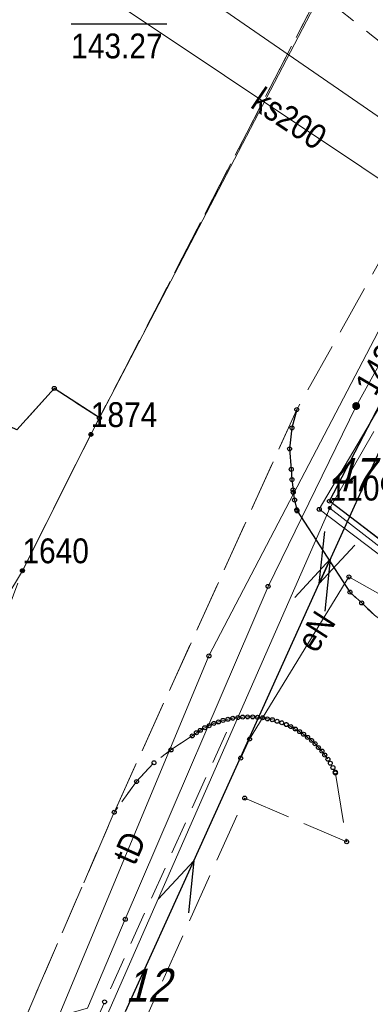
# Model space of a CAD drawing. Header units: metres. Extents: x 5548743 to 5556416, y 5707500 to 5714000.
# Tile 178 of 244: x 5554354 to 5554370, y 5710418 to 5710463. Entities that reach past the tile are written whole.
import ezdxf
from ezdxf.enums import TextEntityAlignment as Align

# ---------------------------------------------------------------- set-up
doc = ezdxf.new("R2010")
doc.units = ezdxf.units.M
for name, pattern in [('1.5_0.75', [2.25, 1.5, -0.75]), ('2.25_0.75', [3, 2.25, -0.75]), ('219-1000', [0]), ('suep_nn_1000', [0])]:
    doc.linetypes.add(name, pattern=pattern)
doc.layers.get('0').update_dxf_attribs({"color": 2, "lineweight": 5})
doc.styles.get("Standard").update_dxf_attribs({"font": 'Working1250', "width": 0.75})

# ---------------------------------------------------------------- blocks, each defined once
blk = doc.blocks.new('203')
at = {"linetype": 'Continuous', "lineweight": 0}
h = blk.add_hatch(color=0, dxfattribs=at)
edge = h.paths.add_edge_path()
edge.add_arc((0, 0), 0.09, 0, 360)
blk = doc.blocks.new('PW01')
at = {"linetype": 'Continuous', "lineweight": 13}
h = blk.add_hatch(color=0, dxfattribs=at)
edge = h.paths.add_edge_path()
edge.add_arc((0, 0), 0.18, 0, 360)
blk = doc.blocks.new('SUEP1')
at = {"color": 0, "linetype": 'Continuous'}
for p, q in [((7.5, 0), (5.25, 0.75)), ((22.5, 0), (20.25, 0.75)), ((0, 0), (7.5, 0)), ((7.5, 0), (5.25, -0.75)), ((7.5, 0), (22.5, 0)), ((22.5, 0), (20.25, -0.75))]:
    blk.add_line(p, q, dxfattribs=at)
blk = doc.blocks.new('PIKIETAW1891')
at = {"color": 0}
blk.add_circle((0, 0), 0.09, dxfattribs=at)

msp = doc.modelspace()

# ---------------------------------------------------------------- linework, layer by layer
at = {"layer": '218-kontur użytku gruntowego', "color": 3, "linetype": 'CONTINUOUS', "lineweight": 18, "flags": 128}
for points in [[(5554357.68, 5710443.77), (5554367.99, 5710463.55)], [(5554367.99, 5710463.55), (5554357.68, 5710443.77)], [(5554354.58, 5710437.6), (5554357.68, 5710443.77)], [(5554357.68, 5710443.77), (5554354.58, 5710437.6)], [(5554370.5, 5710443.9), (5554368.5, 5710440.44)], [(5554368.5, 5710440.44), (5554370.5, 5710443.9)], [(5554368.5, 5710440.44), (5554344.43, 5710385.68)], [(5554344.43, 5710385.68), (5554368.5, 5710440.44)], [(5554368.5, 5710440.44), (5554395.82, 5710419.29)], [(5554395.82, 5710419.29), (5554368.5, 5710440.44)], [(5554343.19, 5710418.72), (5554354.58, 5710437.6)], [(5554354.58, 5710437.6), (5554343.19, 5710418.72)]]:
    msp.add_lwpolyline(points, dxfattribs=at)
at = {"layer": '219-działka ewidencyjna', "color": 7, "linetype": '219-1000', "lineweight": 18, "flags": 128}
for points in [[(5554367.99, 5710463.55), (5554357.68, 5710443.77)], [(5554357.68, 5710443.77), (5554354.58, 5710437.6)], [(5554368.5, 5710440.44), (5554370.5, 5710443.9)], [(5554368.5, 5710440.44), (5554344.43, 5710385.68)], [(5554368.5, 5710440.44), (5554395.82, 5710419.29)], [(5554354.58, 5710437.6), (5554343.19, 5710418.72)]]:
    msp.add_lwpolyline(points, dxfattribs=at)
at = {"layer": 'chodnik', "color": 7, "linetype": '1.5_0.75', "lineweight": 18, "flags": 128}
msp.add_lwpolyline([(5554364.11, 5710430.92), (5554363.89, 5710430.87), (5554363.67, 5710430.82), (5554363.46, 5710430.75), (5554363.25, 5710430.68), (5554363.04, 5710430.58), (5554362.84, 5710430.49), (5554362.64, 5710430.37), (5554362.46, 5710430.26), (5554362.27, 5710430.12), (5554361.31, 5710429.48), (5554360.54, 5710428.9), (5554359.75, 5710428.05), (5554358.74, 5710426.66), (5554352.05, 5710411.17), (5554339.54, 5710382.11), (5554326.59, 5710351.06), (5554311.34, 5710314.54), (5554304.07, 5710297.57), (5554302.49, 5710293.51), (5554300.31, 5710285.92), (5554299.66, 5710281.4), (5554299.54, 5710273.15), (5554300.06, 5710273.27), (5554300.66, 5710273.33), (5554305.28, 5710267.38), (5554308.56, 5710264.71), (5554315.57, 5710261.76), (5554315.6, 5710260.56), (5554319.59, 5710260.92), (5554319.39, 5710262.78), (5554320.23, 5710263.89), (5554343.83, 5710265.74), (5554370.89, 5710267.84), (5554378.22, 5710268.05), (5554414.15, 5710268.23), (5554420.26, 5710268.42), (5554467.76, 5710272.06), (5554528.12, 5710276.78), (5554529.29, 5710276.04), (5554529.45, 5710273.96), (5554533.45, 5710274.17), (5554532.87, 5710275.9), (5554534.37, 5710277.31), (5554567.84, 5710279.87), (5554624.61, 5710284.23), (5554665.49, 5710287.36), (5554722.3, 5710291.93), (5554721.99, 5710294.06), (5554692.86, 5710291.62), (5554652.68, 5710288.66), (5554603.96, 5710284.82), (5554555.37, 5710281.04), (5554532.95, 5710279.32), (5554528.95, 5710279.05), (5554490.76, 5710276.14), (5554445.64, 5710272.63), (5554420.03, 5710270.57), (5554405.25, 5710270.1), (5554377.56, 5710270.36), (5554361.34, 5710269.19), (5554333.35, 5710266.59), (5554319.69, 5710265.79), (5554314.93, 5710265.73), (5554311.9, 5710266.23), (5554310.06, 5710266.91), (5554307.75, 5710268.85), (5554305.92, 5710270.67), (5554303.43, 5710273.82), (5554302.27, 5710275.92), (5554301.71, 5710277.33), (5554301.66, 5710279.69), (5554301.76, 5710282.88), (5554302.3, 5710284.46), (5554303.14, 5710288.66), (5554304.04, 5710292.05), (5554305.52, 5710295.46), (5554308.47, 5710302.74), (5554313.84, 5710314.76), (5554318.06, 5710324.52), (5554324.12, 5710337.82), (5554330.55, 5710352.92), (5554344.43, 5710385.68), (5554343.76, 5710385.4), (5554358.3, 5710418.07)], close=True, dxfattribs=at)
at = {"layer": 'jezdnia', "color": 7, "linetype": '2.25_0.75', "lineweight": 18, "flags": 128}
for points in [[(5554368.01, 5710463.75), (5554357.68, 5710443.77), (5554354.58, 5710437.6), (5554349.35, 5710423.54), (5554342.78, 5710408.11), (5554325.33, 5710366.75), (5554309.25, 5710330.18), (5554304.92, 5710320.89), (5554297.25, 5710305.99), (5554294.24, 5710299.7), (5554292.51, 5710295.35), (5554292.08, 5710293.95), (5554290.13, 5710286.53), (5554289.53, 5710279.07), (5554289.27, 5710274.23), (5554289.78, 5710270.65), (5554290.09, 5710265.31), (5554289.76, 5710263.2), (5554288.67, 5710260.3), (5554287.57, 5710258.27), (5554285.53, 5710255.73), (5554282.8, 5710253.32), (5554310.28, 5710260.32), (5554308.01, 5710261.18), (5554306.18, 5710262.37), (5554304.41, 5710263.77), (5554302.84, 5710265.59), (5554300.95, 5710268.33), (5554300.17, 5710269.22), (5554299.53, 5710272.08), (5554299.54, 5710273.15), (5554299.66, 5710281.4), (5554300.31, 5710285.92), (5554302.49, 5710293.51), (5554304.07, 5710297.57), (5554311.34, 5710314.54), (5554326.59, 5710351.06), (5554339.54, 5710382.11), (5554352.05, 5710411.17), (5554358.74, 5710426.66), (5554367.01, 5710444.9), (5554374.62, 5710458.51)], [(5554366.74, 5710430.54), (5554366.94, 5710430.43), (5554367.14, 5710430.31), (5554367.32, 5710430.19), (5554367.5, 5710430.05), (5554367.68, 5710429.91), (5554367.84, 5710429.76), (5554367.99, 5710429.59), (5554368.15, 5710429.43), (5554368.28, 5710429.25), (5554368.42, 5710429.06), (5554368.53, 5710428.88), (5554368.65, 5710428.68), (5554368.75, 5710428.48), (5554368.76, 5710428.44), (5554369.27, 5710425.32), (5554364.65, 5710427.3), (5554358.44, 5710413.47), (5554363.04, 5710411.46), (5554361.03, 5710407.08), (5554356.44, 5710409.07), (5554350.21, 5710395.1), (5554354.7, 5710392.97), (5554352.63, 5710388.41), (5554383.9, 5710374.77), (5554385.46, 5710378.47), (5554387.14, 5710379.45), (5554410.28, 5710369.21), (5554417.36, 5710385.21), (5554416.27, 5710385.58), (5554415.9, 5710385.63), (5554413.52, 5710380.2), (5554374.56, 5710397.31), (5554382.66, 5710415.55), (5554383.28, 5710416.56), (5554390.58, 5710413.49), (5554415.36, 5710402.64), (5554417.46, 5710407.35), (5554392.71, 5710418.2), (5554390.28, 5710419.88), (5554382.2, 5710425.82), (5554380.6, 5710427.42), (5554379.77, 5710428.85), (5554379.74, 5710429.84), (5554380.12, 5710430.76), (5554380.53, 5710431.5), (5554375.66, 5710435.28), (5554375.56, 5710435.2), (5554375.43, 5710435), (5554375.29, 5710434.8), (5554375.14, 5710434.62), (5554375, 5710434.46), (5554374.82, 5710434.27), (5554374.64, 5710434.12), (5554374.46, 5710433.96), (5554373.75, 5710433.72), (5554372.88, 5710433.92), (5554371.61, 5710434.78), (5554370.53, 5710435.58), (5554369.42, 5710436.63), (5554367.02, 5710440.31), (5554366.91, 5710440.8), (5554366.85, 5710441.15), (5554366.84, 5710441.26), (5554366.79, 5710441.73), (5554366.76, 5710442.19), (5554366.68, 5710443.12), (5554366.79, 5710444.07), (5554367.01, 5710444.9), (5554358.74, 5710426.66), (5554359.75, 5710428.05), (5554360.54, 5710428.9), (5554361.31, 5710429.48), (5554362.27, 5710430.12), (5554362.46, 5710430.26), (5554362.64, 5710430.37), (5554362.84, 5710430.49), (5554363.04, 5710430.58), (5554363.25, 5710430.68), (5554363.46, 5710430.75), (5554363.67, 5710430.82), (5554363.89, 5710430.87), (5554364.11, 5710430.92), (5554364.34, 5710430.95), (5554364.56, 5710430.97), (5554364.78, 5710430.98), (5554365.01, 5710430.98), (5554365.23, 5710430.96), (5554365.46, 5710430.94), (5554365.68, 5710430.89), (5554365.9, 5710430.85), (5554366.12, 5710430.78), (5554366.33, 5710430.71), (5554366.53, 5710430.63), (5554366.54, 5710430.63)]]:
    msp.add_lwpolyline(points, close=True, dxfattribs=at)
at = {"layer": 'krawężnik', "color": 7, "linetype": 'CONTINUOUS', "lineweight": 25, "flags": 128}
for points in [[(5554358.07, 5710444.52), (5554356.02, 5710445.86), (5554354.33, 5710443.98), (5554336.77, 5710452.25), (5554334.8, 5710471.05), (5554342.55, 5710482.68), (5554343.26, 5710483.7), (5554344.81, 5710486.22)], [(5554375.66, 5710435.28), (5554368.49, 5710440.75), (5554378.71, 5710460.4), (5554382.63, 5710457.83), (5554382.22, 5710457.26), (5554407.13, 5710438.92), (5554404.44, 5710435.82), (5554402.59, 5710433.55), (5554393.15, 5710422.13), (5554380.53, 5710431.5)], [(5554367.01, 5710444.9), (5554366.79, 5710444.07), (5554366.68, 5710443.12), (5554366.76, 5710442.19), (5554366.79, 5710441.73), (5554366.84, 5710441.26), (5554366.85, 5710441.15), (5554366.91, 5710440.8), (5554367.01, 5710440.36), (5554367.02, 5710440.31), (5554369.42, 5710436.63), (5554369.95, 5710436.14), (5554370.53, 5710435.58)]]:
    msp.add_lwpolyline(points, dxfattribs=at)
at = {"layer": 'obszar utwardzony', "color": 7, "linetype": '2.25_0.75', "lineweight": 18, "flags": 128}
for points in [[(5554334.8, 5710471.05), (5554336.77, 5710452.25), (5554354.33, 5710443.98), (5554356.02, 5710445.86), (5554358.07, 5710444.52), (5554368.01, 5710463.75), (5554367.38, 5710463.28), (5554366.28, 5710463.02), (5554365.86, 5710463.27), (5554365.66, 5710463.64), (5554365.46, 5710465.55), (5554365.27, 5710466.46), (5554363.65, 5710471.86), (5554363.3, 5710472.13), (5554361.44, 5710473.56), (5554350.16, 5710482.23), (5554344.81, 5710486.22), (5554343.26, 5710483.7), (5554342.55, 5710482.68)], [(5554393.15, 5710422.13), (5554402.59, 5710433.55), (5554404.44, 5710435.82), (5554407.13, 5710438.92), (5554382.22, 5710457.26), (5554382.63, 5710457.83), (5554378.71, 5710460.4), (5554368.49, 5710440.75), (5554375.66, 5710435.28), (5554380.53, 5710431.5)]]:
    msp.add_lwpolyline(points, close=True, dxfattribs=at)
at = {"layer": 'przewód elektroenergetyczny niskiego napięcia', "color": 1, "linetype": 'suep_nn_1000', "lineweight": 18, "flags": 128}
msp.add_lwpolyline([(5554377.31, 5710457.52), (5554359.25, 5710417.63)], dxfattribs=at)
msp.add_lwpolyline([(5554377.31, 5710457.52), (5554359.25, 5710417.63)], dxfattribs=at)
at = {"layer": 'przewód elektroenergetyczny podziemny', "color": 1, "linetype": 'CONTINUOUS', "lineweight": 18, "flags": 128}
msp.add_lwpolyline([(5554364.47, 5710429.11), (5554364.87, 5710429.97), (5554369.37, 5710437.32), (5554373.31, 5710435.1)], dxfattribs=at)
at = {"layer": 'przewód gazowy', "color": 40, "linetype": 'CONTINUOUS', "lineweight": 18, "flags": 128}
msp.add_lwpolyline([(5554410.59, 5710513.89), (5554417.1, 5710505.78), (5554418.98, 5710503.33), (5554408.77, 5710494.17), (5554397.3, 5710483.62), (5554390.23, 5710475.47), (5554387.74, 5710475.57), (5554382.25, 5710470.19), (5554381.89, 5710469.59), (5554379.76, 5710465.92), (5554374.92, 5710457.91), (5554375.1, 5710454.78), (5554369.7, 5710445.06), (5554365.71, 5710436.89), (5554359.24, 5710421.81), (5554357.52, 5710417.78), (5554355.4, 5710417.18), (5554346.37, 5710395.91), (5554343.35, 5710389.41), (5554328.97, 5710355.13), (5554316.62, 5710325.78), (5554312.25, 5710315.41)], dxfattribs=at)
msp.add_lwpolyline([(5554410.59, 5710513.89), (5554417.1, 5710505.78), (5554418.98, 5710503.33), (5554408.77, 5710494.17), (5554397.3, 5710483.62), (5554390.23, 5710475.47), (5554387.74, 5710475.57), (5554382.25, 5710470.19), (5554381.89, 5710469.59), (5554379.76, 5710465.92), (5554374.92, 5710457.91), (5554375.1, 5710454.78), (5554369.7, 5710445.06), (5554365.71, 5710436.89), (5554359.24, 5710421.81), (5554357.52, 5710417.78), (5554355.4, 5710417.18), (5554346.37, 5710395.91), (5554343.35, 5710389.41), (5554328.97, 5710355.13), (5554316.62, 5710325.78), (5554312.25, 5710315.41)], dxfattribs=at)
at = {"layer": 'przewód kanalizacyjny', "color": 34, "linetype": 'CONTINUOUS', "lineweight": 18, "flags": 128}
msp.add_lwpolyline([(5554394.89, 5710419.19), (5554396.38, 5710428.12), (5554376.22, 5710451.69), (5554357.47, 5710464.23)], dxfattribs=at)
at = {"layer": 'przewód telekomunikacyjny podziemny', "color": 30, "linetype": 'CONTINUOUS', "lineweight": 18, "flags": 128}
for points in [[(5554384.65, 5710414.72), (5554386.49, 5710426.41), (5554368.03, 5710440.38), (5554378.54, 5710458.17), (5554378.33, 5710460.48), (5554387.46, 5710473.38), (5554388.91, 5710475.65), (5554398.5, 5710485.44), (5554413.39, 5710499.66), (5554419.43, 5710506.67), (5554420.73, 5710508.56)], [(5554304.34, 5710293.39), (5554319.62, 5710330.07), (5554337.26, 5710371.94), (5554363.03, 5710433.74), (5554374.01, 5710454.75)], [(5554304.34, 5710293.39), (5554319.62, 5710330.07), (5554337.26, 5710371.94), (5554363.03, 5710433.74), (5554374.01, 5710454.75)]]:
    msp.add_lwpolyline(points, dxfattribs=at)
at = {"layer": 'przewód wodociągowy', "color": 5, "linetype": 'CONTINUOUS', "lineweight": 18, "flags": 128}
msp.add_lwpolyline([(5554370.94, 5710480.31), (5554361.07, 5710464.81), (5554377.36, 5710453.58), (5554380.44, 5710448.46), (5554400.33, 5710433.86), (5554402.97, 5710431.92), (5554426.32, 5710415.86), (5554434.1, 5710410.58), (5554450.7, 5710399.32), (5554474.04, 5710383.37), (5554476.32, 5710381.81), (5554492.29, 5710374.43), (5554512.93, 5710364.9), (5554538.1, 5710352.57), (5554549.03, 5710347.55), (5554550.18, 5710347.08)], dxfattribs=at)
at = {"layer": 'rzedna-Atr2', "color": 7, "flags": 128}
msp.add_lwpolyline([(5554356.79, 5710462.37), (5554361.128, 5710462.37)], dxfattribs=at)

# ---------------------------------------------------------------- block references
at = {"layer": '203-punkt graniczny', "color": 7, "linetype": 'CONTINUOUS', "lineweight": 18}
for p in [(5554357.68, 5710443.77), (5554368.5, 5710440.44), (5554354.58, 5710437.6)]:
    msp.add_blockref('203', p, dxfattribs=at)
at = {"layer": 'przewód elektroenergetyczny niskiego napięcia', "color": 1, "linetype": 'CONTINUOUS', "lineweight": 18}
for p, rotation in [((5554377.31, 5710457.52), 245.642), ((5554377.31, 5710457.52), 245.642), ((5554359.25, 5710417.63), 65.642), ((5554359.25, 5710417.63), 65.642)]:
    msp.add_blockref('SUEP1', p, dxfattribs=dict(at, rotation=rotation))
at = {"layer": 'Punkt roboczy BDOT GESUT K1', "color": 6, "linetype": 'CONTINUOUS', "lineweight": 18}
for p in [(5554356.02, 5710445.86), (5554356.02, 5710445.86), (5554369.7, 5710445.06), (5554369.7, 5710445.06), (5554369.7, 5710445.06), (5554369.7, 5710445.06), (5554367.01, 5710444.9), (5554367.01, 5710444.9), (5554367.01, 5710444.9), (5554358.07, 5710444.52), (5554358.07, 5710444.52), (5554357.68, 5710443.77), (5554366.79, 5710444.07), (5554366.79, 5710444.07), (5554366.68, 5710443.12), (5554366.68, 5710443.12), (5554366.76, 5710442.19), (5554366.76, 5710442.19), (5554366.79, 5710441.73), (5554366.79, 5710441.73), (5554366.84, 5710441.26), (5554366.84, 5710441.26), (5554366.85, 5710441.15), (5554366.85, 5710441.15), (5554366.91, 5710440.8), (5554366.91, 5710440.8), (5554368.49, 5710440.75), (5554368.49, 5710440.75), (5554367.01, 5710440.36), (5554367.02, 5710440.31), (5554367.02, 5710440.31), (5554368.03, 5710440.38), (5554354.58, 5710437.6), (5554369.37, 5710437.32), (5554365.71, 5710436.89), (5554365.71, 5710436.89), (5554369.42, 5710436.63), (5554369.42, 5710436.63), (5554369.95, 5710436.14), (5554363.03, 5710433.74), (5554363.03, 5710433.74), (5554363.46, 5710430.75), (5554363.46, 5710430.75), (5554363.67, 5710430.82), (5554363.67, 5710430.82), (5554363.89, 5710430.87), (5554363.89, 5710430.87), (5554364.11, 5710430.92), (5554364.11, 5710430.92), (5554364.34, 5710430.95), (5554364.56, 5710430.97), (5554364.78, 5710430.98), (5554365.01, 5710430.98), (5554365.23, 5710430.96), (5554365.46, 5710430.94), (5554365.68, 5710430.89), (5554365.9, 5710430.85), (5554366.12, 5710430.78), (5554362.64, 5710430.37), (5554362.64, 5710430.37), (5554362.84, 5710430.49), (5554362.84, 5710430.49), (5554363.04, 5710430.58), (5554363.04, 5710430.58), (5554363.25, 5710430.68), (5554363.25, 5710430.68), (5554366.33, 5710430.71), (5554366.53, 5710430.63), (5554366.54, 5710430.63), (5554366.74, 5710430.54), (5554366.94, 5710430.43), (5554367.14, 5710430.31), (5554362.27, 5710430.12), (5554362.27, 5710430.12), (5554362.46, 5710430.26), (5554362.46, 5710430.26), (5554364.87, 5710429.97), (5554367.32, 5710430.19), (5554367.5, 5710430.05), (5554367.68, 5710429.91), (5554361.31, 5710429.48), (5554361.31, 5710429.48), (5554367.84, 5710429.76), (5554367.99, 5710429.59), (5554368.15, 5710429.43), (5554364.47, 5710429.11), (5554368.28, 5710429.25), (5554368.42, 5710429.06), (5554360.54, 5710428.9), (5554360.54, 5710428.9), (5554368.53, 5710428.88), (5554368.65, 5710428.68), (5554368.75, 5710428.48), (5554368.76, 5710428.44), (5554359.75, 5710428.05), (5554359.75, 5710428.05), (5554364.65, 5710427.3), (5554358.74, 5710426.66), (5554358.74, 5710426.66), (5554358.74, 5710426.66), (5554369.27, 5710425.32), (5554359.24, 5710421.81), (5554359.24, 5710421.81), (5554358.3, 5710418.07)]:
    msp.add_blockref('PIKIETAW1891', p, dxfattribs=at)
at = {"layer": 'rzedna', "color": 40, "linetype": 'CONTINUOUS', "lineweight": 18}
msp.add_blockref('PW01', (5554369.7, 5710445.06), dxfattribs=at)
msp.add_blockref('PW01', (5554369.7, 5710445.06), dxfattribs=at)

# ---------------------------------------------------------------- texts
at = {"layer": '203-punkt graniczny-Atr103', "color": 7, "width": 0.9}
for s, p in [('1874', (5554357.68, 5710443.77)), ('1874', (5554357.68, 5710443.77)), ('1109', (5554368.5, 5710440.44)), ('1109', (5554368.5, 5710440.44)), ('1640', (5554354.58, 5710437.6)), ('1640', (5554354.58, 5710437.6))]:
    msp.add_text(s, height=1.125, dxfattribs=at).set_placement(p, align=Align.BOTTOM_LEFT)
at = {"layer": 'przewód elektroenergetyczny podziemny-Atr1', "color": 1, "width": 0.9}
msp.add_text('eN', height=1.125, rotation=57.233, dxfattribs=at).set_placement((5554367.41, 5710434.12), align=Align.MIDDLE_LEFT)
at = {"layer": 'przewód kanalizacyjny-Atr1', "color": 34, "width": 0.9}
msp.add_text('ks200', height=1.125, rotation=326.225, dxfattribs=at).set_placement((5554366.67, 5710458.08), align=Align.MIDDLE_CENTER)
at = {"layer": 'przewód telekomunikacyjny podziemny-Atr1', "color": 30, "width": 0.9}
msp.add_text('tD', height=1.125, rotation=66.057, dxfattribs=at).set_placement((5554359.15, 5710424.43), align=Align.MIDDLE_LEFT)
at = {"layer": 'Punkt roboczy BDOT GESUT K1-Atr103', "color": 6, "oblique": 15, "width": 0.9}
for s, p in [('47', (5554368.49, 5710440.75)), ('47', (5554368.49, 5710440.75)), ('12', (5554359.25, 5710417.63))]:
    msp.add_text(s, height=1.5, dxfattribs=at).set_placement(p, align=Align.BOTTOM_LEFT)
at = {"layer": 'rzedna-Atr2', "color": 40, "width": 0.9}
msp.add_text('143.74', height=1.125, rotation=59.628, dxfattribs=at).set_placement((5554370.08, 5710445.74), align=Align.MIDDLE_LEFT)
at = {"layer": 'rzedna-Atr3', "color": 34, "width": 0.9}
msp.add_text('143.27', height=1.125, dxfattribs=at).set_placement((5554356.79, 5710460.469), align=Align.BOTTOM_LEFT)

doc.saveas('drawing.dxf')
